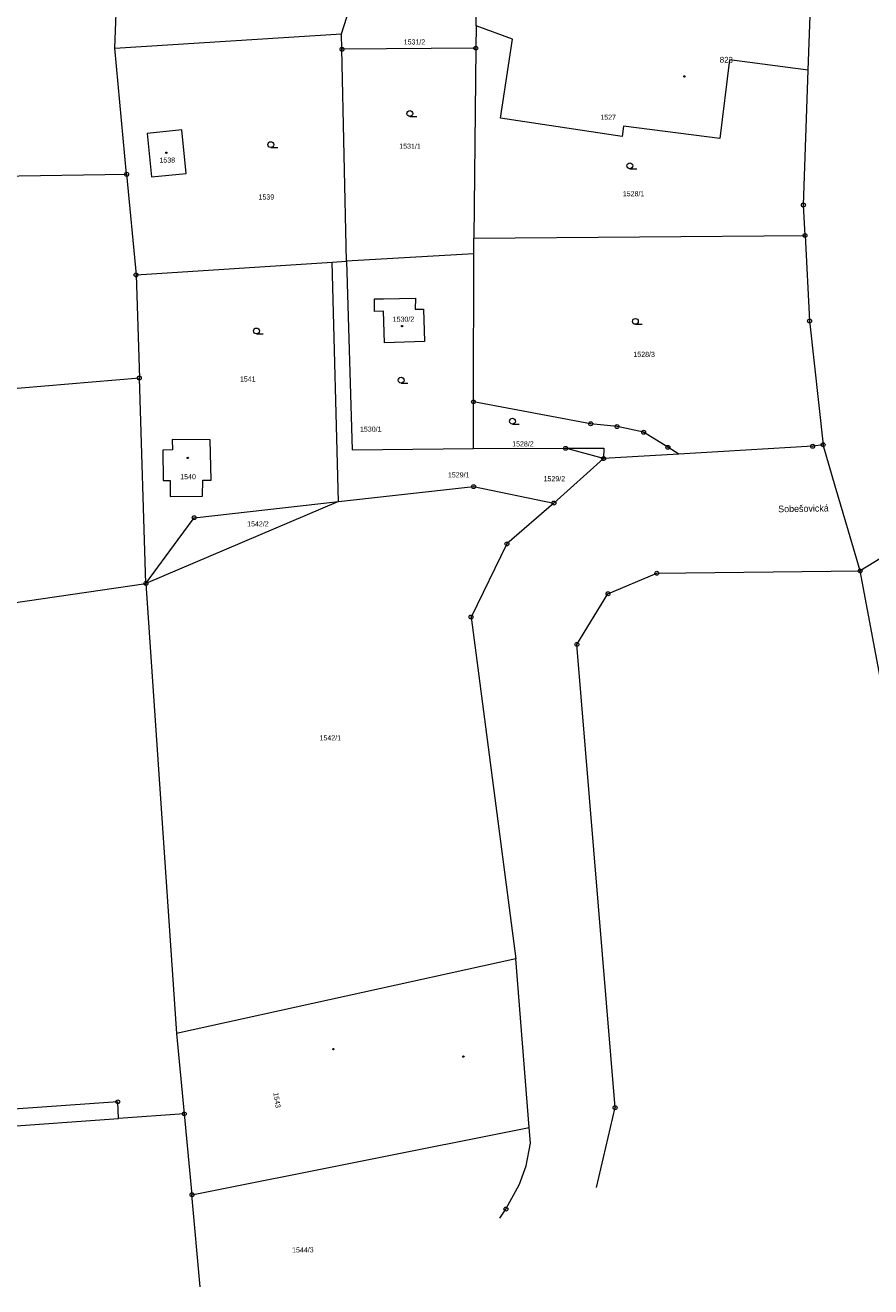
# Model space of a CAD drawing. Header units: metres. Extents: x -457056 to -456407, y -1113260 to -1112665.
# Tile 8 of 16: x -456741 to -456633, y -1113238 to -1113077. Entities that reach past the tile are written whole.
import ezdxf
from ezdxf.enums import TextEntityAlignment as Align

# ---------------------------------------------------------------- set-up
doc = ezdxf.new("R2010")
doc.units = ezdxf.units.M
for name, color, linetype, lineweight in [('KM_doplnkovy_popis', 7, 'Continuous', 0), ('KM_Parcelni_cislo', 7, 'Continuous', 0), ('KM_Plochy_katastr', 7, 'Continuous', 0), ('KM_Vlastnicka_hranice', 7, 'Continuous', 0)]:
    doc.layers.add(name, color=color, linetype=linetype, lineweight=lineweight)
doc.styles.add('Style-cs_Working', font='cs_Working.shx')

# ---------------------------------------------------------------- blocks, each defined once
blk = doc.blocks.new('4.02')
at = {"layer": 'KM_Plochy_katastr', "color": 251, "linetype": 'Continuous', "lineweight": 0}
blk.add_circle((-0.01, 0), 0.175, dxfattribs=at)
blk = doc.blocks.new('3.04')
at = {"layer": 'KM_Plochy_katastr', "color": 251, "linetype": 'Continuous', "lineweight": 0}
blk.add_line((0.01, 0), (1.76, 0), dxfattribs=at)
blk.add_circle((0.01, 0.75), 0.75, dxfattribs=at)
blk = doc.blocks.new('1.05')
at = {"layer": 'KM_doplnkovy_popis', "color": 251, "linetype": 'Continuous', "lineweight": 0}
for radius in [0.5, 0.0303]:
    blk.add_circle((0, 0), radius, dxfattribs=at)

msp = doc.modelspace()

# ---------------------------------------------------------------- linework, layer by layer
at = {"layer": 'KM_Vlastnicka_hranice', "linetype": 'Continuous'}
for p, q in [((-456641.05, -1113082.49), (-456640.66, -1113071.67)), ((-456700.57, -1113077.87), (-456699.28, -1113073.74)), ((-456683.43, -1113076.86), (-456683.39, -1113073.61)), ((-456729.5, -1113079.71), (-456700.57, -1113077.87)), ((-456700.53, -1113079.83), (-456700.57, -1113077.87)), ((-456683.43, -1113076.86), (-456683.46, -1113079.69)), ((-456727.99, -1113095.78), (-456729.5, -1113079.71)), ((-456683.46, -1113079.69), (-456700.53, -1113079.83)), ((-456699.94, -1113106.85), (-456700.53, -1113079.83)), ((-456683.46, -1113079.69), (-456683.71, -1113103.93)), ((-456789.01, -1113096.65), (-456727.99, -1113095.78)), ((-456727.99, -1113095.78), (-456726.79, -1113108.62)), ((-456683.73, -1113105.91), (-456683.71, -1113103.93)), ((-456683.71, -1113103.93), (-456641.47, -1113103.59)), ((-456726.79, -1113108.62), (-456701.8, -1113107)), ((-456701.8, -1113107), (-456699.94, -1113106.85)), ((-456700.98, -1113137.52), (-456701.8, -1113107)), ((-456683.73, -1113105.91), (-456699.94, -1113106.85)), ((-456683.75, -1113124.81), (-456683.73, -1113105.91)), ((-456726.79, -1113108.62), (-456726.37, -1113121.77)), ((-456726.37, -1113121.77), (-456791.63, -1113127.32)), ((-456725.53, -1113147.98), (-456726.37, -1113121.77)), ((-456683.76, -1113130.77), (-456683.75, -1113124.81)), ((-456683.76, -1113130.77), (-456672.01, -1113130.74)), ((-456667.16, -1113132.05), (-456672.01, -1113130.74)), ((-456657.55, -1113131.48), (-456667.16, -1113132.05)), ((-456667.16, -1113132.05), (-456673.5, -1113137.72)), ((-456700.98, -1113137.52), (-456725.53, -1113147.98)), ((-456627.24, -1113184.8), (-456634.44, -1113146.38)), ((-456788.52, -1113157.19), (-456725.53, -1113147.98)), ((-456725.53, -1113147.98), (-456721.64, -1113205.41)), ((-456678.34, -1113195.86), (-456721.64, -1113205.41)), ((-456676.64, -1113217.38), (-456678.34, -1113195.86)), ((-456721.64, -1113205.41), (-456720.65, -1113215.64)), ((-456781.37, -1113219.92), (-456729.02, -1113216.23)), ((-456720.65, -1113215.64), (-456729.02, -1113216.23)), ((-456720.65, -1113215.64), (-456719.66, -1113225.96)), ((-456719.66, -1113225.96), (-456676.64, -1113217.38))]:
    msp.add_line(p, q, dxfattribs=at)
at = {"layer": 'KM_Vlastnicka_hranice', "linetype": 'Continuous', "flags": 128}
for points in [[(-456729.5, -1113079.71), (-456729.18, -1113071.81), (-456727.48, -1113067.64)], [(-456641.05, -1113082.49), (-456651.11, -1113081.18), (-456652.34, -1113091.23), (-456664.61, -1113089.65), (-456664.8, -1113090.94), (-456680.29, -1113088.64), (-456678.77, -1113078.54), (-456683.43, -1113076.86)], [(-456641.47, -1113103.59), (-456641.68, -1113099.7), (-456641.05, -1113082.49)], [(-456725.36, -1113090.56), (-456724.82, -1113096.12), (-456720.38, -1113095.69), (-456720.96, -1113090.11), (-456725.36, -1113090.56)], [(-456641.47, -1113103.59), (-456640.89, -1113114.49), (-456639.16, -1113130.28)], [(-456699.94, -1113106.85), (-456699.23, -1113130.93), (-456683.76, -1113130.77)], [(-456690.14, -1113112.99), (-456690.02, -1113117.11), (-456695.09, -1113117.29), (-456695.25, -1113113.25), (-456696.4, -1113113.3), (-456696.39, -1113111.68), (-456695.24, -1113111.66), (-456691.16, -1113111.58), (-456691.18, -1113112.97), (-456690.14, -1113112.99)], [(-456657.55, -1113131.48), (-456658.96, -1113130.61), (-456662.05, -1113128.69), (-456665.45, -1113127.96), (-456668.81, -1113127.61), (-456683.75, -1113124.81)], [(-456718.3, -1113136.86), (-456718.27, -1113134.81), (-456717.21, -1113134.8), (-456717.32, -1113129.67), (-456722.2, -1113129.61), (-456722.15, -1113130.95), (-456723.38, -1113130.96), (-456723.35, -1113134.85), (-456722.43, -1113134.84), (-456722.43, -1113136.89), (-456718.3, -1113136.86)], [(-456672.01, -1113130.74), (-456667.12, -1113130.73), (-456667.16, -1113132.05)], [(-456639.16, -1113130.28), (-456640.49, -1113130.48), (-456657.55, -1113131.48)], [(-456634.44, -1113146.38), (-456635.93, -1113141.29), (-456637.61, -1113135.55), (-456639.16, -1113130.28)], [(-456614.68, -1113134.35), (-456621.7, -1113138.62), (-456629.2, -1113143.19), (-456634.44, -1113146.38)], [(-456700.98, -1113137.52), (-456683.74, -1113135.63), (-456673.5, -1113137.72)], [(-456725.53, -1113147.98), (-456721.42, -1113142.38), (-456719.38, -1113139.59), (-456700.98, -1113137.52)], [(-456673.5, -1113137.72), (-456679.49, -1113142.93), (-456684.07, -1113152.26), (-456678.34, -1113195.86)], [(-456668.06, -1113225.05), (-456665.69, -1113214.85), (-456670.57, -1113155.76), (-456666.6, -1113149.29), (-456660.37, -1113146.68), (-456634.44, -1113146.38)], [(-456729.02, -1113216.23), (-456729.12, -1113214.11), (-456781.61, -1113217.8)], [(-456680.4, -1113228.95), (-456679.62, -1113227.79), (-456677.89, -1113224.63), (-456677.04, -1113222.26), (-456676.49, -1113219.38), (-456676.64, -1113217.38)], [(-456718.62, -1113237.7), (-456719.66, -1113225.96)]]:
    msp.add_lwpolyline(points, dxfattribs=at)

# ---------------------------------------------------------------- block references
at = {"layer": 'KM_doplnkovy_popis', "linetype": 'Continuous', "xscale": 0.5, "yscale": 0.5, "zscale": 0.5}
for p in [(-456700.53, -1113079.83), (-456683.46, -1113079.69), (-456727.99, -1113095.78), (-456641.68, -1113099.7), (-456641.47, -1113103.59), (-456726.79, -1113108.62), (-456640.89, -1113114.49), (-456726.37, -1113121.77), (-456683.75, -1113124.81), (-456668.81, -1113127.61), (-456665.45, -1113127.96), (-456662.05, -1113128.69), (-456672.01, -1113130.74), (-456658.96, -1113130.61), (-456640.49, -1113130.48), (-456639.16, -1113130.28), (-456667.16, -1113132.05), (-456683.74, -1113135.63), (-456673.5, -1113137.72), (-456719.38, -1113139.59), (-456679.49, -1113142.93), (-456660.37, -1113146.68), (-456634.44, -1113146.38), (-456725.53, -1113147.98), (-456666.6, -1113149.29), (-456684.07, -1113152.26), (-456670.57, -1113155.76), (-456729.12, -1113214.11), (-456665.69, -1113214.85), (-456720.65, -1113215.64), (-456719.66, -1113225.96), (-456679.62, -1113227.79)]:
    msp.add_blockref('1.05', p, dxfattribs=at)
at = {"layer": 'KM_Plochy_katastr', "linetype": 'Continuous', "xscale": 0.5, "yscale": 0.5, "zscale": 0.5}
for name, p in [('4.02', (-456656.85, -1113083.3)), ('3.04', (-456691.88, -1113088.41)), ('3.04', (-456709.61, -1113092.37)), ('4.02', (-456722.91, -1113093.03)), ('3.04', (-456663.82, -1113095.07)), ('3.04', (-456711.44, -1113116.14)), ('4.02', (-456692.86, -1113115.14)), ('3.04', (-456663.11, -1113114.92)), ('3.04', (-456692.99, -1113122.43)), ('3.04', (-456678.79, -1113127.66)), ('4.02', (-456720.2, -1113131.96)), ('4.02', (-456701.61, -1113207.39)), ('4.02', (-456685.03, -1113208.34))]:
    msp.add_blockref(name, p, dxfattribs=at)

# ---------------------------------------------------------------- texts
at = {"layer": 'KM_doplnkovy_popis', "linetype": 'Continuous', "style": 'Style-cs_Working'}
msp.add_text('823', height=0.75, dxfattribs=at).set_placement((-456650.67, -1113081.55), align=Align.RIGHT)
msp.add_text('Sobešovická', height=0.85, rotation=1, dxfattribs=at).set_placement((-456641.67, -1113138.42), align=Align.MIDDLE_CENTER)
at = {"layer": 'KM_Parcelni_cislo', "linetype": 'Continuous', "style": 'Style-cs_Working'}
for s, p in [('1531/2', (-456691.28, -1113079.22)), ('1527', (-456666.58, -1113088.82)), ('1531/1', (-456691.85, -1113092.52)), ('1539', (-456710.17, -1113099)), ('1528/1', (-456663.34, -1113098.59)), ('1528/3', (-456661.99, -1113119.07)), ('1541', (-456712.54, -1113122.22)), ('1528/2', (-456677.45, -1113130.5)), ('1540', (-456720.16, -1113134.68)), ('1529/1', (-456685.64, -1113134.45)), ('1529/2', (-456673.44, -1113134.94)), ('1542/2', (-456711.25, -1113140.7)), ('1542/1', (-456702.02, -1113168))]:
    msp.add_text(s, height=0.65, dxfattribs=at).set_placement(p, align=Align.CENTER)
msp.add_text('1538', height=0.65, dxfattribs=at).set_placement((-456722.81, -1113093.97), align=Align.MIDDLE_CENTER)
for s, p in [('1530/2', (-456694.06, -1113114.59)), ('1530/1', (-456698.23, -1113128.62)), ('1544/3', (-456706.89, -1113233.32))]:
    msp.add_text(s, height=0.65, dxfattribs=at).set_placement(p)
msp.add_text('1543', height=0.65, rotation=279, dxfattribs=at).set_placement((-456709.13, -1113213.95), align=Align.CENTER)

doc.saveas('drawing.dxf')
